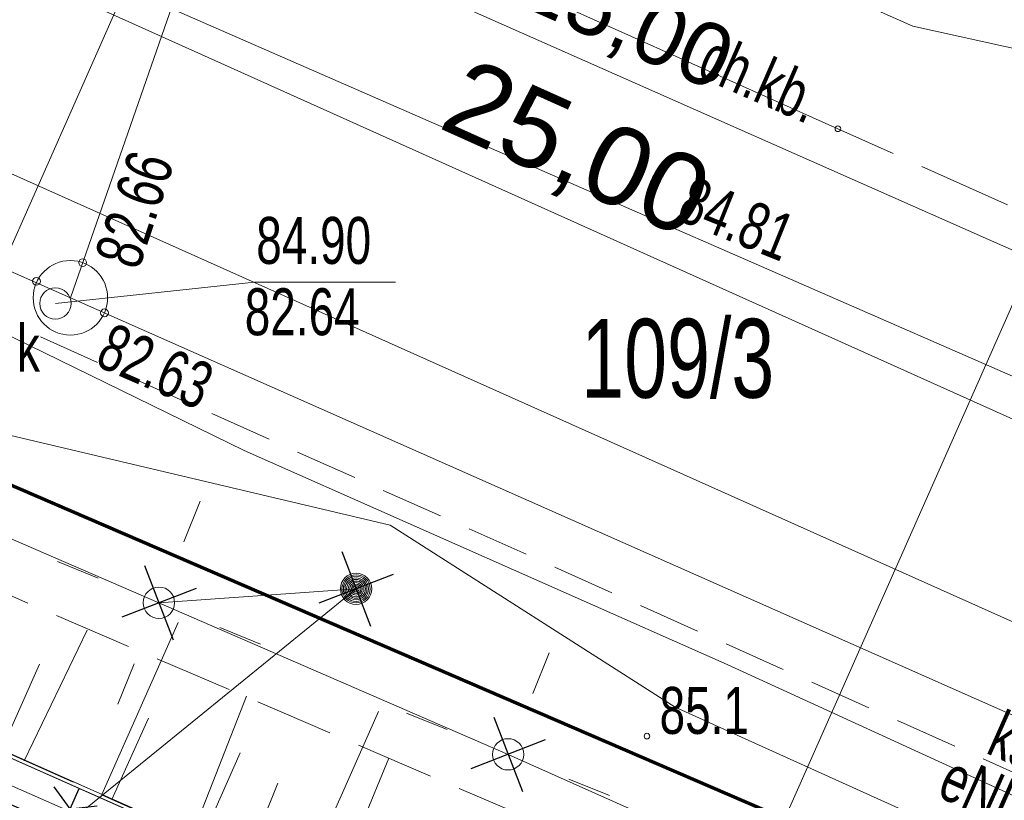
# Model space of a CAD drawing. Header units: metres. Extents: x -1013 to 1491425, y -5789533 to 1032.
# Tile 46 of 66: x 7 to 22, y 19 to 31. Entities that reach past the tile are written whole.
import ezdxf
from ezdxf.xclip import XClip

# ---------------------------------------------------------------- set-up
doc = ezdxf.new("R2010")
doc.units = ezdxf.units.M
doc.header["$MEASUREMENT"] = 0
doc.header["$XCLIPFRAME"] = 0
for name, pattern in [('2_BUBZ02', [1.75, 1.25, -0.5]), ('2_KTCR02', [1.5, 1, -0.5]), ('2_KTJZ01', [2, 1.5, -0.5]), ('GUK', [2, 1.5, -0.5]), ('GUZ', [1, 0.5, -0.5]), ('Kropki i Kreski', [3.6, 1.8, -0.9, 0, -0.9])]:
    doc.linetypes.add(name, pattern=pattern)
for name, color, linetype, lineweight in [('130-Z Teren1', 7, 'Continuous', 13), ('130-Z Teren114', 113, 'Continuous', 25), ('450-K Belki21', 37, 'Continuous', 5), ('450-K Belki69', 41, 'Continuous', 13), ('703-L Płaszczyzny podejścia 2D3', 152, 'Continuous', 30), ('708-L Opisy sytuacji 1_500 do legendy1', 7, 'Continuous', 13), ('708-L Opisy sytuacji 1_500 do legendy11', 7, 'Continuous', 13), ('708-L Opisy sytuacji 1_500 do legendy85', 1, 'Continuous', 25), ('718-L Elementy do rozbiórki85', 1, 'Continuous', 25), ('798-L Zakres inwestycji9', 142, 'Continuous', 70), ('810-G Ogólne2', 4, 'Continuous', 20), ('GN.6640.3638.2023_9_BUBZ_D_L_17', 9, 'Continuous', 18), ('GN.6640.3638.2023_9_Dzialki7', 9, 'Continuous', 18), ('GN.6640.3638.2023_9_Kontury90', 9, 'Continuous', 18), ('GN.6640.3638.2023_9_KTCR_E_T_17', 9, 'Continuous', 18), ('GN.6640.3638.2023_9_KTCR_L_17', 9, 'Continuous', 18), ('GN.6640.3638.2023_9_KTJZ_L_07', 9, 'Continuous', 18), ('GN.6640.3638.2023_9_KTKR_L_07', 9, 'Continuous', 18), ('GN.6640.3638.2023_9_Numery_dzialek7', 9, 'Continuous', 18), ('GN.6640.3638.2023_9_RTPW_T_07', 9, 'Continuous', 18), ('GN.6640.3638.2023_9_RTPW_T_17', 9, 'Continuous', 18), ('GN.6640.3638.2023_9_SUBK_L_034', 9, 'Continuous', 18), ('GN.6640.3638.2023_9_SUPE_D_L_31', 9, 'Continuous', 18), ('GN.6640.3638.2023_9_SUPE_E_T_31', 9, 'Continuous', 18), ('GN.6640.3638.2023_9_SUPG_L_252', 9, 'Continuous', 18), ('GN.6640.3638.2023_9_SUPK_D_L_434', 9, 'Continuous', 18), ('GN.6640.3638.2023_9_SUPK_E_T_434', 9, 'Continuous', 18), ('GN.6640.3638.2023_9_SUPK_L_434', 9, 'Continuous', 18), ('GN.6640.3638.2023_9_SUPW_L_05', 9, 'Continuous', 18), ('GN.6640.3638.2023_9_SUSM_D_L_47', 9, 'Continuous', 18), ('GN.6640.3638.2023_9_SUSM_D_T_07', 9, 'Continuous', 18), ('GN.6640.3638.2023_9_SUSM_D_T_37', 9, 'Continuous', 18), ('GN.6640.3638.2023_9_SUTK_T_034', 9, 'Continuous', 18), ('GN.6640.3638.2023_9_SUUI_D_T_87', 9, 'Continuous', 18), ('GN.6640.3638.2023_9_SUUI_E_T_37', 9, 'Continuous', 18), ('GN.6640.3638.2023_9_SUUK_E_T_934', 9, 'Continuous', 18), ('GN.6640.3638.2023_9_SUUK_T_234', 9, 'Continuous', 18), ('GN.6640.3638.2023_9_Uzytki7', 9, 'Continuous', 18)]:
    doc.layers.add(name, color=color, linetype=linetype, lineweight=lineweight)
doc.layers.add('700-L Mapa 1_500 dwg', color=7, linetype='Continuous')
doc.layers.add('708-L Opisy sytuacji 1_500 do legendy', color=7, linetype='Continuous')
doc.styles.add('STYL_AUTOMATYCZNY_1', font='arial.ttf', dxfattribs={"width": 0.7})
doc.styles.add('STYL_AUTOMATYCZNY_2', font='arial.ttf')
doc.linetypes.add('Linia z krzyżyków', pattern='A,0,[1,88_P.01 PROJEKTOWANE ZAGOSPODAROWANIE TERENU1.Shx,S=0.079365,R=0,X=0,Y=0],-10,0', length=10)
doc.dimstyles.new('STYL_AUTOMATYCZNY__1', dxfattribs={"dimtxt": 1.25, "dimasz": 0.475, "dimexe": 0.18, "dimexo": 0.3, "dimgap": 0, "dimtad": 1, "dimzin": 0, "dimdsep": 46, "dimtxsty": 'STYL_AUTOMATYCZNY_2', "dimblk": 'ARROWHEAD_2', "dimblk1": 'ARROWHEAD_2', "dimblk2": 'ARROWHEAD_2', "dimcen": 0.09, "dimclrd": 7, "dimclre": 7, "dimclrt": 1, "dimazin": 0, "dimtfac": 1, "dimtdec": 4, "dimtmove": 0, "dimatfit": 3, "dimfxl": 1, "dimtolj": 1, "dimtzin": 0, "dimarcsym": 0})
doc.dimstyles.new('STYL_AUTOMATYCZNY__2', dxfattribs={"dimtxt": 1, "dimasz": 0.475, "dimexe": 0.18, "dimexo": 0.3, "dimgap": 0, "dimtad": 1, "dimzin": 0, "dimdsep": 46, "dimtxsty": 'STYL_AUTOMATYCZNY_2', "dimblk": 'ARROWHEAD_2', "dimblk1": 'ARROWHEAD_2', "dimblk2": 'ARROWHEAD_2', "dimcen": 0.09, "dimclrd": 7, "dimclre": 7, "dimclrt": 1, "dimazin": 0, "dimtfac": 1, "dimtdec": 4, "dimtmove": 0, "dimatfit": 3, "dimfxl": 1, "dimtolj": 1, "dimtzin": 0, "dimarcsym": 0})
doc.dimstyles.new('STYL_AUTOMATYCZNY__5', dxfattribs={"dimtxt": 0.18, "dimasz": 0.456, "dimexe": 0.18, "dimexo": 0.0625, "dimgap": 0, "dimtad": 0, "dimtih": 1, "dimtoh": 1, "dimdec": 4, "dimzin": 0, "dimdsep": 46, "dimcen": 0.09, "dimadec": 0, "dimazin": 0, "dimtfac": 1, "dimtdec": 4, "dimtmove": 0, "dimatfit": 3, "dimldrblk": 'ARROWHEAD_1', "dimfxl": 1, "dimtolj": 1, "dimtzin": 0, "dimarcsym": 0})

# ---------------------------------------------------------------- blocks, each defined once
blk = doc.blocks.new('Rysunek_1_9', base_point=(-7447251.91, -5789835.327))
at = {"layer": 'GN.6640.3638.2023_9_BUBZ_D_L_17', "color": 9, "linetype": '2_BUBZ02', "lineweight": 18}
for p, q in [((-9.558, 26.527), (30.427, 8.666)), ((5.692, 22.23), (24.282, 14.249))]:
    blk.add_line(p, q, dxfattribs=at)
at = {"layer": 'GN.6640.3638.2023_9_BUBZ_D_L_17', "color": 9, "linetype": 'Continuous', "lineweight": 18}
for p, q in [((6.78, 19.22), (7.787, 21.305)), ((9.479, 18.08), (10.333, 20.25)), ((8.181, 18.599), (8.768, 19.898)), ((11.701, 17.057), (12.605, 19.261))]:
    blk.add_line(p, q, dxfattribs=at)
at = {"layer": 'GN.6640.3638.2023_9_Dzialki7', "color": 9, "linetype": 'Continuous', "lineweight": 18}
blk.add_line((-42.33, 44.713), (161.19, -43.067), dxfattribs=at)
at = {"layer": 'GN.6640.3638.2023_9_Kontury90', "color": 9, "linetype": 'GUK', "lineweight": 18}
blk.add_line((-42.33, 44.713), (102.61, -17.787), dxfattribs=at)
at = {"layer": 'GN.6640.3638.2023_9_KTCR_L_17', "color": 9, "linetype": '2_KTCR02', "lineweight": 18}
blk.add_line((31.23, 15.163), (-19.02, 37.653), dxfattribs=at)
at = {"layer": 'GN.6640.3638.2023_9_KTJZ_L_07', "color": 9, "linetype": '2_KTJZ01', "lineweight": 18}
blk.add_line((26.14, 26.463), (19.78, 29.313), dxfattribs=at)
at = {"layer": 'GN.6640.3638.2023_9_KTKR_L_07', "color": 9, "linetype": 'Continuous', "lineweight": 18}
for p, q in [((32.42, 17.033), (-15.26, 38.363)), ((19.78, 29.313), (6.98, 35.043))]:
    blk.add_line(p, q, dxfattribs=at)
at = {"layer": 'GN.6640.3638.2023_9_RTPW_T_07', "color": 9, "linetype": 'Continuous', "lineweight": 18}
blk.add_circle((16.73, 19.613), 0.045, dxfattribs=at)
at = {"layer": 'GN.6640.3638.2023_9_RTPW_T_17', "color": 9, "linetype": 'Continuous', "lineweight": 18}
blk.add_circle((19.78, 29.313), 0.045, dxfattribs=at)
at = {"layer": 'GN.6640.3638.2023_9_SUBK_L_034', "color": 9, "linetype": 'Continuous', "lineweight": 18}
blk.add_circle((7.52, 26.613), 0.595, dxfattribs=at)
at = {"layer": 'GN.6640.3638.2023_9_SUPE_D_L_31', "color": 9, "linetype": 'Continuous', "lineweight": 18}
for p, q in [((10.298, 24.173), (2.711, 27.88)), ((3.357, 24.154), (8.935, 21.743)), ((18.012, 20.757), (10.298, 24.173)), ((8.935, 21.743), (12.083, 21.965)), ((8.935, 21.743), (14.512, 19.322)), ((0.807, 21.356), (10.176, 17.241)), ((30.403, 15.083), (18.012, 20.757)), ((14.512, 19.322), (19.839, 16.949))]:
    blk.add_line(p, q, dxfattribs=at)
at = {"layer": 'GN.6640.3638.2023_9_SUPG_L_252', "color": 9, "linetype": 'Continuous', "lineweight": 18}
for p, q in [((20.98, 30.953), (8.44, 36.493)), ((25.93, 29.853), (20.98, 30.953))]:
    blk.add_line(p, q, dxfattribs=at)
at = {"layer": 'GN.6640.3638.2023_9_SUPK_D_L_434', "color": 9, "linetype": 'Continuous', "lineweight": 18}
blk.add_line((7.643, 31.885), (25.81, 23.943), dxfattribs=at)
at = {"layer": 'GN.6640.3638.2023_9_SUPK_L_434', "color": 9, "linetype": 'Continuous', "lineweight": 18}
for p, q in [((-27.97, 42.343), (7.52, 26.613)), ((7.52, 26.613), (12.66, 41.343)), ((41.33, 11.643), (7.52, 26.613))]:
    blk.add_line(p, q, dxfattribs=at)
at = {"layer": 'GN.6640.3638.2023_9_SUPW_L_05', "color": 9, "linetype": 'Continuous', "lineweight": 18}
for p, q in [((12.63, 22.983), (6.27, 24.483)), ((17.18, 20.073), (12.63, 22.983)), ((17.18, 20.073), (56.56, 2.333))]:
    blk.add_line(p, q, dxfattribs=at)
at = {"layer": 'GN.6640.3638.2023_9_SUSM_D_L_47', "color": 9, "linetype": 'Continuous', "lineweight": 18}
blk.add_arc((12.083, 21.965), 0.202, 90, 270, dxfattribs=at)
at = {"layer": 'GN.6640.3638.2023_9_SUSM_D_T_07', "color": 9, "linetype": 'Continuous', "lineweight": 18}
for p, q in [((9.33, 22.716), (9.593, 23.364)), ((7.962, 22.138), (7.313, 22.401)), ((9.907, 21.348), (10.556, 21.084)), ((14.907, 20.295), (15.17, 20.943)), ((8.54, 20.77), (8.276, 20.121)), ((13.539, 19.717), (12.891, 19.98)), ((15.485, 18.927), (16.133, 18.663)), ((10.571, 18.214), (10.835, 18.863))]:
    blk.add_line(p, q, dxfattribs=at)
at = {"layer": 'GN.6640.3638.2023_9_SUSM_D_T_37', "color": 9, "linetype": 'Continuous', "lineweight": 18}
for centre in [(8.935, 21.743), (14.512, 19.322)]:
    blk.add_circle(centre, 0.25, dxfattribs=at)
at = {"layer": 'GN.6640.3638.2023_9_SUTK_T_034', "color": 9, "linetype": 'Continuous', "lineweight": 18}
for p, q in [((7.28, 26.523), (10.459, 26.864)), ((10.459, 26.864), (12.712, 26.864))]:
    blk.add_line(p, q, dxfattribs=at)
for centre in [(7.716, 27.175), (6.978, 26.876), (8.065, 26.372)]:
    blk.add_circle(centre, 0.0625, dxfattribs=at)
at = {"layer": 'GN.6640.3638.2023_9_SUUI_D_T_87', "color": 9, "linetype": 'Continuous', "lineweight": 18}
for radius in [0.25, 0.25, 0.225, 0.225, 0.2, 0.2, 0.175, 0.175, 0.15, 0.15, 0.125, 0.125, 0.1, 0.1, 0.075, 0.075, 0.05, 0.05, 0.025, 0.025, 0.00715, 0.00715]:
    blk.add_circle((12.083, 21.965), radius, dxfattribs=at)
at = {"layer": 'GN.6640.3638.2023_9_SUUI_E_T_37', "color": 9, "linetype": 'Continuous', "lineweight": 18}
blk.add_line((12.083, 21.965), (5.019, 16.226), dxfattribs=at)
at = {"layer": 'GN.6640.3638.2023_9_SUUK_T_234', "color": 9, "linetype": 'Continuous', "lineweight": 18}
blk.add_circle((7.28, 26.523), 0.25, dxfattribs=at)
at = {"layer": 'GN.6640.3638.2023_9_Uzytki7', "color": 9, "linetype": 'GUZ', "lineweight": 18}
blk.add_line((-42.33, 44.713), (102.61, -17.787), dxfattribs=at)
at = {"layer": 'GN.6640.3638.2023_9_KTCR_E_T_17', "color": 9, "linetype": 'Continuous', "lineweight": 18, "insert": (17.646, 30.503), "char_height": 0.75, "attachment_point": 4, "rotation": 336.4403, "style": 'STYL_AUTOMATYCZNY_1'}
blk.add_mtext('\\A1;{\\pql;\\fArial|b0|i0|c238|p0;\\W0.700000;ch.kb.}', dxfattribs=at)
at = {"layer": 'GN.6640.3638.2023_9_Numery_dzialek7', "color": 9, "linetype": 'Continuous', "lineweight": 18, "insert": (15.681, 26.277), "char_height": 1.26, "attachment_point": 1, "style": 'STYL_AUTOMATYCZNY_1'}
blk.add_mtext('\\A1;{\\pql;\\fArial|b0|i0|c238|p0;\\W0.700000;109/3}', dxfattribs=at)
at = {"layer": 'GN.6640.3638.2023_9_RTPW_T_07', "color": 9, "linetype": 'Continuous', "lineweight": 18, "insert": (16.932, 19.638), "char_height": 0.75, "attachment_point": 7, "style": 'STYL_AUTOMATYCZNY_1'}
blk.add_mtext('\\A1;{\\pql;\\fArial|b0|i0|c238|p0;\\W0.700000;85.1}', dxfattribs=at)
at = {"layer": 'GN.6640.3638.2023_9_RTPW_T_17', "color": 9, "linetype": 'Continuous', "lineweight": 18, "insert": (17.457, 28.567), "char_height": 0.75, "attachment_point": 1, "rotation": 338.0255, "style": 'STYL_AUTOMATYCZNY_1'}
blk.add_mtext('\\A1;{\\pql;\\fArial|b0|i0|c238|p0;\\W0.700000;84.81}', dxfattribs=at)
at = {"layer": 'GN.6640.3638.2023_9_SUPE_E_T_31', "color": 9, "linetype": 'Continuous', "lineweight": 18, "insert": (21.444, 18.9), "char_height": 0.75, "attachment_point": 4, "rotation": 335.9627, "style": 'STYL_AUTOMATYCZNY_1'}
blk.add_mtext('\\A1;{\\pql;\\fArial|b0|i0|c238|p0;\\W0.700000;eND nieczynny}', dxfattribs=at)
at = {"layer": 'GN.6640.3638.2023_9_SUPK_E_T_434', "color": 9, "linetype": 'Continuous', "lineweight": 18, "insert": (22.118, 19.341), "char_height": 0.75, "attachment_point": 7, "rotation": 336.1048, "style": 'STYL_AUTOMATYCZNY_1'}
blk.add_mtext('\\A1;{\\pql;\\fArial|b0|i0|c238|p0;\\W0.700000;ks200}', dxfattribs=at)
at = {"layer": 'GN.6640.3638.2023_9_SUTK_T_034', "color": 9, "linetype": 'Continuous', "lineweight": 18, "char_height": 0.75, "attachment_point": 1, "style": 'STYL_AUTOMATYCZNY_1'}
for s, insert, rotation in [('\\A1;{\\pql;\\fArial|b0|i0|c238|p0;\\W0.700000;82.66}', (7.895, 27.272), 71.6477), ('\\A1;{\\pql;\\fArial|b0|i0|c238|p0;\\W0.700000;82.63}', (8.189, 26.232), 336.4629)]:
    blk.add_mtext(s, dxfattribs=dict(at, insert=insert, rotation=rotation))
at = {"layer": 'GN.6640.3638.2023_9_SUTK_T_034', "color": 9, "linetype": 'Continuous', "lineweight": 18, "char_height": 0.75, "style": 'STYL_AUTOMATYCZNY_1'}
for s, insert, attachment_point in [('\\A1;{\\pql;\\fArial|b0|i0|c238|p0;\\W0.700000;84.90}', (10.489, 27.144), 7), ('\\A1;{\\pql;\\fArial|b0|i0|c238|p0;\\W0.700000;82.64}', (10.305, 26.765), 1)]:
    blk.add_mtext(s, dxfattribs=dict(at, insert=insert, attachment_point=attachment_point))
at = {"layer": 'GN.6640.3638.2023_9_SUUK_E_T_934', "color": 9, "linetype": 'Continuous', "lineweight": 18, "insert": (6.666, 26.185), "char_height": 0.75, "attachment_point": 1, "style": 'STYL_AUTOMATYCZNY_1'}
blk.add_mtext('\\A1;{\\pql;\\fArial|b0|i0|c238|p0;\\W0.700000;k}', dxfattribs=at)
blk = doc.blocks.new('*D7')
at = {"layer": '708-L Opisy sytuacji 1_500 do legendy1', "color": 7, "linetype": 'Continuous', "lineweight": 13}
for p, q in [((-2.56, 19.161), (3.921, 33.574)), ((4.022, 33.358), (3.436, 32.936)), ((3.45, 33.272), (3.729, 33.147)), ((3.729, 33.147), (26.53, 22.894)), ((20.297, 9.033), (26.722, 23.322)), ((26.237, 22.683), (26.822, 23.105)), ((26.53, 22.894), (26.808, 22.769))]:
    blk.add_line(p, q, dxfattribs=at)
at = {"layer": '708-L Opisy sytuacji 1_500 do legendy85', "color": 1, "lineweight": 25, "insert": (13.276, 29.128), "char_height": 1.25, "attachment_point": 7, "rotation": 335.7886, "style": 'STYL_AUTOMATYCZNY_2'}
blk.add_mtext('\\A1;{\\pql;\\fArial|b0|i0|c238|p0;\\W1.000000;25,00}', dxfattribs=at)
blk = doc.blocks.new('ARROWHEAD_2')
at = {"color": 0, "linetype": 'Continuous', "lineweight": 0}
for p, q in [((-0.378, -0.655), (0.378, 0.655)), ((0, 0), (-1, 0))]:
    blk.add_line(p, q, dxfattribs=at)
blk = doc.blocks.new('*D13')
at = {"layer": '708-L Opisy sytuacji 1_500 do legendy1', "color": 7, "linetype": 'Continuous', "lineweight": 13}
for p, q in [((-4.674, 24.638), (1, 37.442)), ((1.102, 37.226), (0.519, 36.801)), ((0.531, 37.138), (0.81, 37.014)), ((0.81, 37.014), (9.176, 33.307)), ((-0.015, 12.565), (9.366, 33.735)), ((9.467, 33.519), (8.884, 33.094))]:
    blk.add_line(p, q, dxfattribs=at)
at = {"layer": '708-L Opisy sytuacji 1_500 do legendy85', "color": 1, "lineweight": 25, "insert": (3.854, 35.884), "char_height": 1, "attachment_point": 7, "rotation": 336.1008, "style": 'STYL_AUTOMATYCZNY_2'}
blk.add_mtext('\\A1;{\\pql;\\fArial|b0|i0|c238|p0;\\W1.000000;9,15}', dxfattribs=at)
blk = doc.blocks.new('*D14')
at = {"layer": '708-L Opisy sytuacji 1_500 do legendy1', "color": 7, "linetype": 'Continuous', "lineweight": 13}
for p, q in [((9.467, 33.519), (8.884, 33.094)), ((9.176, 33.307), (22.89, 27.23)), ((13.698, 6.488), (23.079, 27.658)), ((23.181, 27.442), (22.598, 27.017)), ((22.89, 27.23), (31.255, 23.523))]:
    blk.add_line(p, q, dxfattribs=at)
at = {"layer": '708-L Opisy sytuacji 1_500 do legendy85', "color": 1, "lineweight": 25, "insert": (14.545, 31.146), "char_height": 1, "attachment_point": 7, "rotation": 336.1008, "style": 'STYL_AUTOMATYCZNY_2'}
blk.add_mtext('\\A1;{\\pql;\\fArial|b0|i0|c238|p0;\\W1.000000;15,00}', dxfattribs=at)
blk = doc.blocks.new('*D15')
at = {"layer": '708-L Opisy sytuacji 1_500 do legendy1', "color": 7, "linetype": 'Continuous', "lineweight": 13}
for p, q in [((23.181, 27.442), (22.598, 27.017)), ((22.89, 27.23), (31.255, 23.523)), ((25.771, 11.146), (31.445, 23.951)), ((30.963, 23.31), (31.547, 23.736)), ((31.255, 23.523), (31.534, 23.399))]:
    blk.add_line(p, q, dxfattribs=at)
at = {"layer": '708-L Opisy sytuacji 1_500 do legendy85', "color": 1, "lineweight": 25, "insert": (25.933, 26.1), "char_height": 1, "attachment_point": 7, "rotation": 336.1008, "style": 'STYL_AUTOMATYCZNY_2'}
blk.add_mtext('\\A1;{\\pql;\\fArial|b0|i0|c238|p0;\\W1.000000;9,15}', dxfattribs=at)
blk = doc.blocks.new('ARROWHEAD_1')
at = {"color": 0, "linetype": 'Continuous', "lineweight": 0}
blk.add_line((0, 0), (-1, 0), dxfattribs=at)
blk.add_circle((0, 0), 0.25, dxfattribs=at)

msp = doc.modelspace()

# ---------------------------------------------------------------- hatches: boundary and pattern name
at = {"layer": '130-Z Teren114', "linetype": 'Continuous', "lineweight": 25}
h = msp.add_hatch(dxfattribs=at)
h.set_pattern_fill('trawa_0001', color=113, style=0, pattern_type=2)
h.set_pattern_definition([(66.1, (9.556, 15.6522), (-2.7428, 1.2154), [0.433, -1.29904]), (66.1, (11.278, 15.8363), (-2.7428, 1.2154), [0.433, -1.29904]), (6.1, (9.556, 15.6522), (-0.31883, 2.983), [0.433, -1.29904]), (6.1, (10.2576, 17.2357), (-0.31883, 2.983), [0.433, -1.29904]), (126.1, (9.556, 15.6522), (2.42394, 1.7676), [0.433, -1.29904]), (126.1, (10.2576, 17.2357), (2.42394, 1.7676), [0.433, -1.29904])])
h.paths.add_polyline_path([(-3.07, 19.891), (21.177, 9.146), (25.57, 10.841), (-4.765, 24.284)])

# ---------------------------------------------------------------- linework, layer by layer
at = {"layer": '130-Z Teren1', "color": 7, "linetype": 'Continuous', "lineweight": 13, "flags": 128}
msp.add_lwpolyline([(-3.07, 19.891), (-4.765, 24.284), (25.57, 10.841), (21.177, 9.146)], close=True, dxfattribs=at)
at = {"layer": '130-Z Teren1', "color": 7, "linetype": 'Continuous', "lineweight": 13}
for points in [[(8.023, 18.683), (9.239, 21.426)], [(6.421, 19.393), (7.029, 20.764)], [(11.228, 17.263), (12.443, 20.006)], [(9.626, 17.973), (10.233, 19.344)]]:
    msp.add_lwpolyline(points, dxfattribs=at)
at = {"layer": '450-K Belki21', "color": 37, "linetype": 'Continuous', "lineweight": 5}
for p, q in [((25.649, 10.872), (-4.796, 24.363)), ((25.57, 10.841), (-4.765, 24.284))]:
    msp.add_line(p, q, dxfattribs=at)
at = {"layer": '450-K Belki69', "color": 41, "linetype": 'Kropki i Kreski', "lineweight": 13}
msp.add_line((25.649, 10.872), (-4.796, 24.363), dxfattribs=at)
at = {"layer": '703-L Płaszczyzny podejścia 2D3', "color": 152, "linetype": 'Continuous', "lineweight": 30}
msp.add_circle((8.227, 10.355), 1021.659, dxfattribs=at)
at = {"layer": '718-L Elementy do rozbiórki85', "color": 1, "linetype": 'Continuous', "lineweight": 25}
for p, q in [((11.854, 22.559), (12.312, 21.371)), ((8.705, 22.337), (9.164, 21.149)), ((12.677, 22.194), (11.489, 21.736)), ((9.528, 21.972), (8.341, 21.514)), ((14.283, 19.916), (14.741, 18.728)), ((15.106, 19.551), (13.918, 19.093))]:
    msp.add_line(p, q, dxfattribs=at)
at = {"layer": '798-L Zakres inwestycji9', "color": 142, "linetype": 'Linia z krzyżyków', "lineweight": 70}
msp.add_lwpolyline([(-11.808, 31.551), (35.146, 11.302), (17.379, -29.897), (8.59, -26.107), (-4.62, -20.177), (-29.409, -9.263)], close=True, dxfattribs=at)
at = {"layer": '810-G Ogólne2', "color": 4, "linetype": 'Continuous', "lineweight": 20}
msp.add_lwpolyline([(-18.286, -6.082), (-4.796, 24.363), (25.649, 10.872), (12.159, -19.572)], close=True, dxfattribs=at)

# ---------------------------------------------------------------- block references
at = {"layer": '700-L Mapa 1_500 dwg', "color": 52, "linetype": 'Continuous', "lineweight": 25}
ref = msp.add_blockref('Rysunek_1_9', (-7447251.91, -5789835.327), dxfattribs=at)
XClip(ref).set_block_clipping_path([(-263.024729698, -194.3328058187), (268.520270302, 207.6028993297)])

# ---------------------------------------------------------------- dimensions: what is measured, and where the dimension line sits
at = {"layer": '708-L Opisy sytuacji 1_500 do legendy', "color": 7, "linetype": 'Continuous', "lineweight": 13}
for base, p1, p2, angle, dimstyle, picture, middle, turn in [((9.176, 33.307), (-4.796, 24.363), (-0.137, 12.291), 336.1008, 'STYL_AUTOMATYCZNY__2', '*D13', (5.24, 35.816), 336.1008), ((26.53, 22.894), (-2.683, 18.888), (20.174, 8.76), 335.7886, 'STYL_AUTOMATYCZNY__1', '*D7', (15.442, 28.84), 335.7886), ((22.89, 27.23), (-0.137, 12.291), (13.577, 6.214), 336.1008, 'STYL_AUTOMATYCZNY__2', '*D14', (16.279, 30.925), 336.1008), ((31.255, 23.523), (13.577, 6.214), (25.649, 10.872), 336.1008, 'STYL_AUTOMATYCZNY__2', '*D15', (27.319, 26.033), 336.1008)]:
    dim = msp.add_linear_dim(base=base, p1=p1, p2=p2, angle=angle, dimstyle=dimstyle, dxfattribs=at)
    dim.commit()
    dim.dimension.update_dxf_attribs({"geometry": picture, "text_midpoint": middle, "dimtype": 160, "text_rotation": turn})

# ---------------------------------------------------------------- leaders
at = {"layer": '708-L Opisy sytuacji 1_500 do legendy11', "color": 7, "linetype": 'Continuous', "lineweight": 13, "annotation_type": 0, "has_hookline": 1, "hookline_direction": 0, "horizontal_direction": (0.91426, -0.405129, 0)}
for points, text_width in [([(-3.192, 20.207), (-0.973, 21.862), (35.827, 5.555)], 0.302), ([(-0.609, 19.063), (0.134, 19.616), (26.978, 7.721)], 0.568)]:
    msp.add_leader(points, dimstyle='STYL_AUTOMATYCZNY__5', dxfattribs=dict(at, text_width=text_width))

doc.saveas('drawing.dxf')
